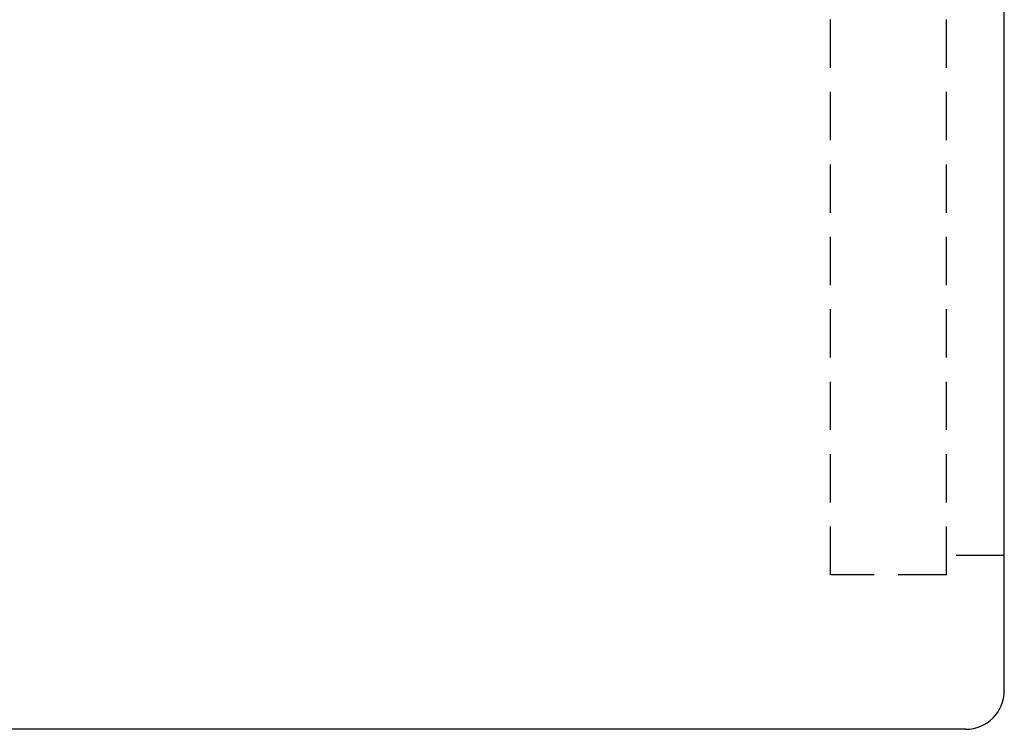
# Model space of a CAD drawing. Extents: x 249 to 715, y -91 to 372.
# Tile 31 of 49: x 662 to 687, y 71 to 89. Entities that reach past the tile are written whole.
import ezdxf

# ---------------------------------------------------------------- set-up
doc = ezdxf.new("R2010")
doc.units = 0
doc.header["$MEASUREMENT"] = 0
doc.linetypes.add('HIDDEN', pattern=[0.375, 0.25, -0.125])
doc.layers.add('HID', color=2, linetype='HIDDEN')
doc.layers.add('OUT', color=3, linetype='CONTINUOUS')

msp = doc.modelspace()

# ---------------------------------------------------------------- linework, layer by layer
at = {"layer": 'HID', "color": 7, "ltscale": 5}
for p, q in [((682.723, 75.07), (682.723, 107.07)), ((685.723, 75.07), (685.723, 107.07)), ((687.223, 75.57), (685.723, 75.57)), ((685.723, 75.07), (682.723, 75.07))]:
    msp.add_line(p, q, dxfattribs=at)
at = {"layer": 'OUT', "color": 7, "ltscale": 5}
for p, q in [((687.223, 72.07), (687.223, 110.07)), ((686.223, 71.07), (647.723, 71.07))]:
    msp.add_line(p, q, dxfattribs=at)
msp.add_arc((686.223, 72.07), 1, 270, 0, dxfattribs=at)

doc.saveas('drawing.dxf')
